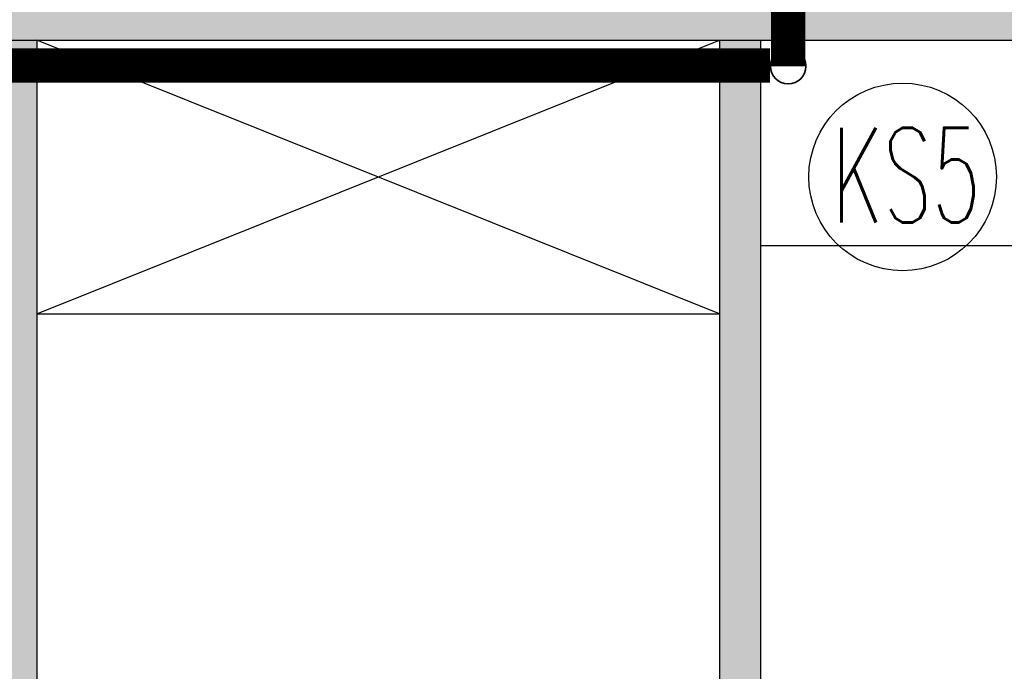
# Model space of a CAD drawing. Header units: millimetres. Extents: x 3698380 to 4312681, y 939872 to 1104488.
# Tile 47 of 93: x 3981810 to 3984687, y 1049365 to 1051270. Entities that reach past the tile are written whole.
import ezdxf
from ezdxf.lldxf.tags import DXFTag

# ---------------------------------------------------------------- set-up
doc = ezdxf.new("R2010")
doc.units = ezdxf.units.MM
doc.header["$LTSCALE"] = 10
doc.linetypes.add('ACAD_ISO10W100', pattern=[18, 12, -3, 0, -3])
for name, color, linetype in [('A_bloki', 252, 'Continuous'), ('A_kreskowanie', 8, 'Continuous'), ('A_sc_proj', 2, 'Continuous'), ('A_wymiary', 1, 'Continuous')]:
    doc.layers.add(name, color=color, linetype=linetype)
for name, color, linetype, lineweight in [('HVAC_KS_odpływowe', 22, 'Continuous', 35), ('HVAC_KS_podposadz', 96, 'DASHED', 60), ('HVAC_KS_podstropowa', 54, 'ACAD_ISO10W100', 35), ('IS_Grafika', 7, 'Continuous', 20)]:
    doc.layers.add(name, color=color, linetype=linetype, lineweight=lineweight)
doc.styles.add('253.Legenda_wodkan$0$simplex', font='simplex.shx')
tags = doc.linetypes.add('DASHED', pattern=[19.049999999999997, 12.7, -6.35]).pattern_tags.tags
tags[6:7] = [DXFTag(74, 4), DXFTag(75, 0), DXFTag(340, '0'), DXFTag(46, 1.0), DXFTag(50, 0.0), DXFTag(44, 0.0), DXFTag(45, 0.0)]
tags[4:5] = [DXFTag(74, 4), DXFTag(75, 0), DXFTag(340, '0'), DXFTag(46, 1.0), DXFTag(50, 0.0), DXFTag(44, 0.0), DXFTag(45, 0.0)]

# ---------------------------------------------------------------- blocks, each defined once
blk = doc.blocks.new('d')
at = {"layer": 'A_kreskowanie', "ltscale": 2}
h = blk.add_hatch(color=252, dxfattribs=at)
h.dxf.hatch_style = 1
h.paths.add_polyline_path([(3731432.762027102, 791007.0220290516), (3731312.762027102, 791007.0220290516), (3731312.762027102, 789647.0220290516), (3731432.762027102, 789647.0220290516)])
h.paths.add_polyline_path([(3732874.74121824, 789327.0220290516), (3732874.741218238, 789347.0220290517), (3731432.762027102, 789347.0220290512), (3731432.762027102, 789227.0220290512), (3732874.74121824, 789227.0220290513)])
h.paths.add_polyline_path([(3732754.741218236, 789227.0220290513), (3732634.741218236, 789227.0220290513), (3732634.741218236, 789127.0220290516), (3732754.741218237, 789127.0220290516)])
h.paths.add_polyline_path([(3734281.525768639, 789347.0220290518), (3733874.741218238, 789347.0220290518), (3733874.741218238, 789227.0220290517), (3734281.525768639, 789227.0220290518)])
h.paths.add_polyline_path([(3734161.525768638, 791007.0220290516), (3734041.525768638, 791007.0220290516), (3734041.525768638, 790927.0220290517), (3734041.525768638, 790357.0220290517), (3734041.525768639, 789347.0220290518), (3734161.525768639, 789347.0220290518)])
h.paths.add_polyline_path([(3736381.898631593, 791007.0220290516), (3736261.898631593, 791007.0220290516), (3736261.898631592, 789347.0220290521), (3735463.648631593, 789347.0220290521), (3735314.741218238, 789347.022029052), (3735314.741218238, 789227.0220290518), (3736381.898631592, 789227.0220290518)])
h.paths.add_polyline_path([(3735583.648631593, 789227.0220290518), (3735463.648631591, 789227.0220290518), (3735463.648631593, 787727.0220290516), (3735583.648631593, 787727.0220290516)])
h.paths.add_polyline_path([(3732754.741218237, 788122.5584392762), (3732634.741218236, 788122.5584392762), (3732634.741218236, 787727.0220290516), (3732754.741218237, 787727.0220290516)])
h.paths.add_polyline_path([(3731432.762027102, 789527.0220290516), (3731312.762027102, 789527.0220290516), (3731312.762027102, 787727.0220290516), (3731432.762027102, 787727.0220290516)])
h.paths.add_polyline_path([(3730049.118100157, 787727.0220290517), (3729235.080024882, 787727.0220290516), (3729235.080024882, 787627.0220290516), (3729285.080024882, 787627.0220290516), (3729285.080024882, 787527.0220290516, 0.0278424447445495), (3729290.652833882, 787427.0220290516), (3730049.118100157, 787427.0220290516)])
h.paths.add_polyline_path([(3729285.080024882, 787527.0220290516), (3729235.080024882, 787527.0220290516), (3729235.080024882, 787427.0220290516), (3729290.652833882, 787427.0220290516, -0.02784244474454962)], flags=17)
h.paths.add_polyline_path([(3729285.080024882, 787627.0220290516), (3729235.080024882, 787627.0220290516), (3729235.080024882, 787527.0220290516), (3729285.080024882, 787527.0220290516)], flags=17)
h.paths.add_polyline_path([(3729114.741218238, 784607.0220290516), (3728714.741218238, 784607.0220290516), (3728714.741218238, 783607.0220290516), (3729114.741218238, 783607.0220290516)])
h.paths.add_polyline_path([(3729220.6646974, 783607.0220290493), (3729114.741218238, 783607.0220290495), (3729114.741218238, 783487.0220290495), (3729220.6646974, 783487.0220290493)])
h.paths.add_polyline_path([(3729309.741218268, 783607.0220290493), (3729220.6646974, 783607.0220290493), (3729220.6646974, 783487.0220290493), (3729309.741218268, 783487.0220290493)])
h.paths.add_polyline_path([(3732204.741218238, 783607.0220290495), (3730709.741218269, 783607.0220290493), (3730709.741218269, 783487.0220290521), (3732204.741218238, 783487.0220290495)])
h.paths.add_polyline_path([(3732324.741218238, 783707.0220290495), (3732204.741218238, 783707.0220290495), (3732204.741218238, 781627.0220290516), (3732324.741218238, 781627.0220290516)])
h.paths.add_polyline_path([(3735344.741218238, 786027.0220290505), (3735224.741218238, 786027.0220290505), (3732324.741218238, 786027.0220290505), (3732324.741218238, 785907.0220290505), (3735224.741218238, 785907.0220290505), (3735224.741218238, 781627.0220290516), (3735344.741218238, 781627.0220290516)])
h.paths.add_polyline_path([(3744114.741218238, 791127.0220290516), (3735314.741218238, 791127.0220290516), (3735314.741218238, 791007.0220290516), (3744114.741218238, 791007.0220290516)])
h.paths.add_polyline_path([(3740100.048347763, 791007.0220290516), (3739980.048347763, 791007.0220290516), (3739980.048347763, 787727.0220290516), (3740100.048347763, 787727.0220290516)])
h.paths.add_polyline_path([(3742214.741218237, 791007.0220290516), (3742094.741218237, 791007.0220290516), (3742094.741218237, 787727.0220290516), (3742214.741218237, 787727.0220290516)])
h.paths.add_polyline_path([(3727024.741218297, 793327.0220290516), (3726904.741218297, 793327.0220290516), (3726904.741218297, 789127.0220290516), (3727024.741218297, 789127.0220290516)])
at = {"layer": 'A_bloki', "color": 252, "linetype": 'Continuous'}
for p, q in [((3740100.048347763, 790207.0220290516), (3742094.741218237, 791007.0220290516)), ((3742094.741218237, 790207.0220290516), (3740100.048347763, 791007.0220290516))]:
    blk.add_line(p, q, dxfattribs=at)
for points in [[(3742214.741218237, 790407.0220290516), (3744114.741218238, 790407.0220290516)], [(3740100.048347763, 790207.0220290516), (3742094.741218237, 790207.0220290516)]]:
    blk.add_lwpolyline(points, dxfattribs=at)
at = {"layer": 'A_sc_proj', "color": 252, "ltscale": 2}
for p, q in [((3740100.048347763, 791007.0220290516), (3740100.048347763, 787727.0220290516)), ((3742094.741218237, 791007.0220290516), (3742094.741218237, 787727.0220290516)), ((3742214.741218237, 791007.0220290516), (3742214.741218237, 787427.0220290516))]:
    blk.add_line(p, q, dxfattribs=at)
blk.add_lwpolyline([(3729114.741218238, 791007.0220290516), (3744114.741218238, 791007.0220290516)], dxfattribs=at)

msp = doc.modelspace()

# ---------------------------------------------------------------- block references
at = {"layer": 'A_wymiary'}
msp.add_blockref('d', (241760.1187590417, 260202.7288855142), dxfattribs=at)

# ---------------------------------------------------------------- next in the draw order: linework, layer by layer
at = {"layer": 'HVAC_KS_odpływowe'}
msp.add_circle((3984055.544278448, 1051133.749260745), 51.8450625, dxfattribs=at)
at = {"layer": 'HVAC_KS_podposadz', "ltscale": 2, "const_width": 100}
msp.add_lwpolyline([(3984055.544278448, 1051133.749260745), (3984055.544278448, 1052091.643410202), (3982757.527350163, 1053374.981052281)], dxfattribs=at)
at = {"layer": 'HVAC_KS_podstropowa', "ltscale": 2, "const_width": 100}
msp.add_lwpolyline([(3979884.280960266, 1051135.918064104), (3984001.962658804, 1051135.918064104)], dxfattribs=at)
at = {"layer": 'IS_Grafika', "lineweight": 30}
msp.add_circle((3984389.757017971, 1050810.319744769, 5.443463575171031e-05), 274.0960862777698, dxfattribs=at)

# ---------------------------------------------------------------- next in the draw order: texts
at = {"layer": 'HVAC_KS_odpływowe', "color": 0, "style": '253.Legenda_wodkan$0$simplex', "width": 0.6}
msp.add_text('KS5', height=277.2, dxfattribs=at).set_placement((3984183.11701797, 1050676.75974477, 5.443463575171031e-05))

doc.saveas('drawing.dxf')
